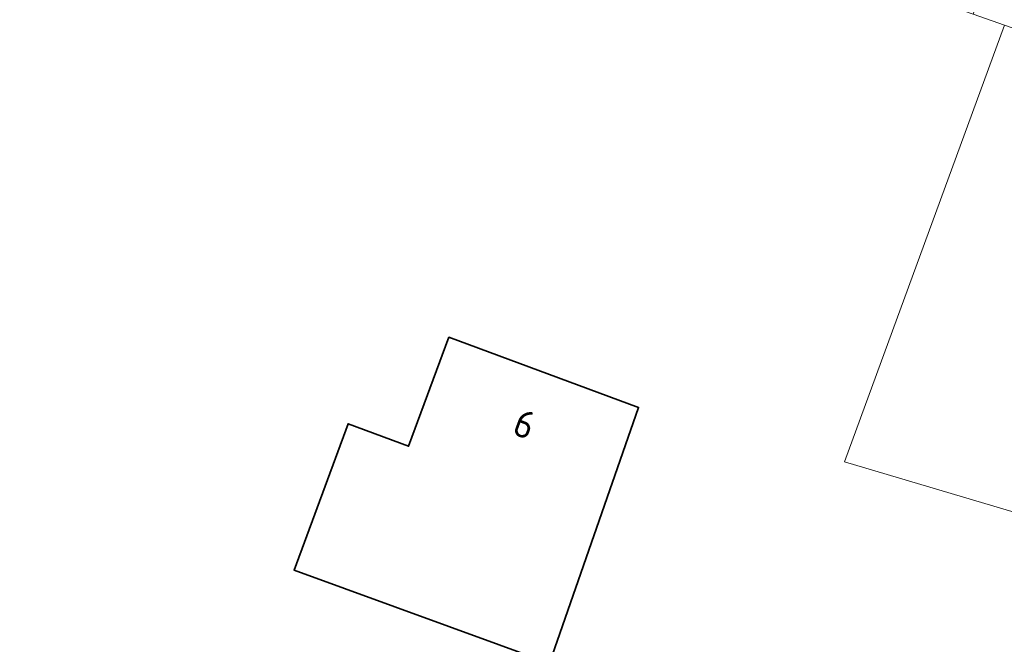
# Model space of a CAD drawing. Header units: metres. Extents: x 33225 to 36661, y 376385 to 377815.
# Tile 7 of 49: x 34433 to 34478, y 377108 to 377136. Entities that reach past the tile are written whole.
import ezdxf
from ezdxf.enums import TextEntityAlignment as Align

# ---------------------------------------------------------------- set-up
doc = ezdxf.new("R2010")
doc.units = ezdxf.units.M
for name, color, linetype, lineweight in [('B-WE-GR-BOUWLAND-GV', 252, 'Continuous', 13), ('B-WE-OG-BEBOUWING-GV', 7, 'Continuous', 35), ('B-WE-OG-BEBOUWING_HUISNUMMER-T18', 10, 'Continuous', 18), ('B-WE-OG-TERREIN_ERF-GV', 252, 'Continuous', 18), ('B-WE-VH-ONVERHARD-GV', 252, 'Continuous', 18)]:
    doc.layers.add(name, color=color, linetype=linetype, lineweight=lineweight)
doc.styles.add('NLCS-ISO-M50-T18', font='txt', dxfattribs={"height": 0.09})

msp = doc.modelspace()

# ---------------------------------------------------------------- linework, layer by layer
at = {"layer": 'B-WE-GR-BOUWLAND-GV'}
msp.add_lwpolyline([(34528.014, 377096.939), (34534.653, 377116.981), (34526.621, 377119.702), (34521.711, 377120.849), (34520.499, 377121.275), (34518.782, 377121.868), (34516.515, 377122.655), (34502.952, 377127.392), (34479.109, 377135.673), (34477.986, 377136.064), (34470.752, 377116.314), (34501.485, 377107.204)], dxfattribs=at)
at = {"layer": 'B-WE-OG-BEBOUWING-GV'}
msp.add_lwpolyline([(34457.412, 377107.213), (34461.439, 377118.781), (34452.859, 377121.952), (34451.039, 377117.027), (34448.302, 377118.038), (34445.86, 377111.428)], close=True, dxfattribs=at)
at = {"layer": 'B-WE-OG-TERREIN_ERF-GV'}
msp.add_lwpolyline([(34501.485, 377107.204), (34470.752, 377116.314), (34477.986, 377136.064), (34476.576, 377136.554), (34472.811, 377137.865), (34468.913, 377139.221), (34454.884, 377143.783), (34453.53, 377144.223), (34449.998, 377145.371), (34446.415, 377146.536), (34442.08, 377147.95), (34439.17, 377148.21), (34438.857, 377148.308), (34433.385, 377150.028), (34427.252, 377131.362), (34393.179, 377143.021), (34385.276, 377119.831), (34412.742, 377110.115), (34409.244, 377098.584)], dxfattribs=at)
msp.add_lwpolyline([(34452.859, 377121.952), (34461.439, 377118.781), (34457.412, 377107.213), (34445.86, 377111.428), (34448.302, 377118.038), (34451.039, 377117.027)], close=True, dxfattribs=at)
at = {"layer": 'B-WE-VH-ONVERHARD-GV'}
msp.add_lwpolyline([(34479.826, 377138.888), (34481.211, 377139.712), (34479.093, 377140.4), (34478.856, 377139.696), (34477.808, 377140.031), (34476.576, 377136.554), (34477.986, 377136.064), (34479.109, 377135.673), (34479.054, 377137.034)], close=True, dxfattribs=at)

# ---------------------------------------------------------------- texts
at = {"layer": 'B-WE-OG-BEBOUWING_HUISNUMMER-T18', "style": 'NLCS-ISO-M50-T18'}
msp.add_text('6', height=1.25, rotation=339.7, dxfattribs=at).set_placement((34456.282, 377118.022), align=Align.MIDDLE)

doc.saveas('drawing.dxf')
